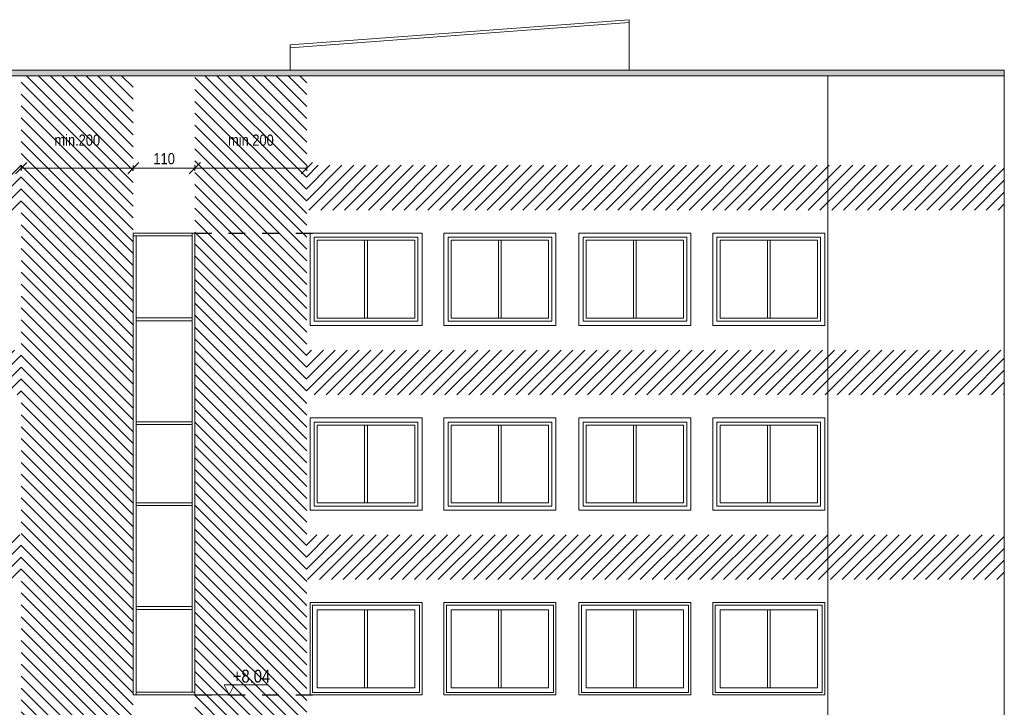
# Model space of a CAD drawing. Header units: centimetres. Extents: x -2992 to 20738, y -8842 to 3590.
# Tile 4 of 6: x -1866 to -108, y 782 to 2010. Entities that reach past the tile are written whole.
import ezdxf

# ---------------------------------------------------------------- set-up
doc = ezdxf.new("R2010")
doc.units = ezdxf.units.CM
doc.linetypes.add('Dash', pattern=[60, 30, -30])
for name, color, linetype, lineweight in [('A-ANNO-DIMS', 211, 'Continuous', 13), ('A-ANNO-DIMS-100', 211, 'Continuous', 13), ('A-DETL', 90, 'Continuous', 9), ('A-DETL-GENF', 92, 'Continuous', 9), ('A-DETL-THIN', 151, 'Continuous', 9), ('A-FLOR', 192, 'Continuous', 13), ('A-GLAZ', 151, 'Continuous', 13), ('A-GLAZ-CWMG', 51, 'Continuous', 9), ('A-WALL', 113, 'Continuous', 13), ('G-ANNO-DIMS', 111, 'Continuous', 13)]:
    doc.layers.add(name, color=color, linetype=linetype, lineweight=lineweight)
doc.styles.add('Arial Narrow', font='ARIALN.TTF', dxfattribs={"height": 20})
doc.styles.add('Arial Narrow_1', font='ARIALN.TTF', dxfattribs={"height": 23})
doc.dimstyles.new('Diagonal_1_100__0__wewnętrzne', dxfattribs={"dimscale": 30.48, "dimtxt": 20.468619, "dimasz": 0.656168, "dimexe": 0.164042, "dimexo": 0.0625, "dimgap": 0.032808, "dimtad": 1, "dimdec": 0, "dimdsep": 46, "dimtxsty": 'Arial Narrow', "dimblk1": 'OBLIQUE', "dimblk2": 'OBLIQUE', "dimsah": 1, "dimcen": 0.09, "dimazin": 0, "dimtfac": 1, "dimtdec": 4, "dimtix": 1, "dimtmove": 0, "dimatfit": 3, "dimfxl": 0.164042, "dimfxlon": 1, "dimtvp": 1, "dimtolj": 1, "dimtzin": 0, "dimarcsym": 2})
pattern_1 = [(315, (-3740.95, 0), (10.6066, 10.6066), [])]
pattern_2 = [(45, (-3740.95, 0), (-10.6066, 10.6066), [])]

# ---------------------------------------------------------------- blocks, each defined once
blk = doc.blocks.new('Rectangular Mullion - Schueco_FWS-50-SI_Tran_CovCap-20mm_Tran-55mm-2449399-Elewacja zachodnia - stan projektowany')
at = {"layer": 'A-GLAZ-CWMG'}
for p in [(-1663.3, 1624), (-1558.3, 1629)]:
    blk.add_line(p, (-1558.3, 1624), dxfattribs=at)
blk = doc.blocks.new('Rectangular Mullion - Schueco_FWS-50-SI_Tran_CovCap-20mm_Tran-55mm-2449400-Elewacja zachodnia - stan projektowany')
at = {"layer": 'A-GLAZ-CWMG'}
for p in [(-1658.3, 804), (-1553.3, 809)]:
    blk.add_line(p, (-1658.3, 809), dxfattribs=at)
blk = doc.blocks.new('Rectangular Mullion - Schueco_FWS-50-SI_Tran_CovCap-20mm_Tran-55mm-2641925-Elewacja zachodnia - stan projektowany')
at = {"layer": 'A-GLAZ-CWMG'}
for p in [(-1663.3, 1624), (-1658.3, 1474.7)]:
    blk.add_line(p, (-1658.3, 1624), dxfattribs=at)
blk = doc.blocks.new('Rectangular Mullion - Schueco_FWS-50-SI_Tran_CovCap-20mm_Tran-55mm-2641780-Elewacja zachodnia - stan projektowany')
at = {"layer": 'A-GLAZ-CWMG'}
for p in [(-1558.3, 959.3), (-1553.3, 809)]:
    blk.add_line(p, (-1558.3, 809), dxfattribs=at)
blk = doc.blocks.new('Rectangular Mullion - Schueco_FWS-50-SI_Tran_CovCap-20mm_Tran-55mm-2449392-Elewacja zachodnia - stan projektowany')
at = {"layer": 'A-GLAZ-CWMG'}
for p, q in [((-1658.3, 956.8), (-1658.3, 961.8)), ((-1658.3, 961.8), (-1558.3, 961.8)), ((-1658.3, 956.8), (-1558.3, 956.8)), ((-1558.3, 961.8), (-1558.3, 956.8))]:
    blk.add_line(p, q, dxfattribs=at)
blk = doc.blocks.new('Rectangular Mullion - Schueco_FWS-50-SI_Tran_CovCap-20mm_Tran-55mm-2641781-Elewacja zachodnia - stan projektowany')
at = {"layer": 'A-GLAZ-CWMG'}
blk.add_line((-1658.3, 804), (-1658.3, 959.3), dxfattribs=at)
blk = doc.blocks.new('Rectangular Mullion - Schueco_FWS-50-SI_Tran_CovCap-20mm_Tran-55mm-2641927-Elewacja zachodnia - stan projektowany')
at = {"layer": 'A-GLAZ-CWMG'}
blk.add_line((-1558.3, 1144.7), (-1558.3, 959.3), dxfattribs=at)
blk = doc.blocks.new('Rectangular Mullion - Schueco_FWS-50-SI_Tran_CovCap-20mm_Tran-55mm-2641929-Elewacja zachodnia - stan projektowany')
at = {"layer": 'A-GLAZ-CWMG'}
blk.add_line((-1658.3, 959.3), (-1658.3, 1144.7), dxfattribs=at)
blk = doc.blocks.new('Rectangular Mullion - Schueco_FWS-50-SI_Tran_CovCap-20mm_Tran-55mm-2641934-Elewacja zachodnia - stan projektowany')
at = {"layer": 'A-GLAZ-CWMG'}
blk.add_line((-1558.3, 1289.3), (-1558.3, 1144.7), dxfattribs=at)
blk = doc.blocks.new('Rectangular Mullion - Schueco_FWS-50-SI_Tran_CovCap-20mm_Tran-55mm-2641935-Elewacja zachodnia - stan projektowany')
at = {"layer": 'A-GLAZ-CWMG'}
blk.add_line((-1658.3, 1144.7), (-1658.3, 1289.3), dxfattribs=at)
blk = doc.blocks.new('Rectangular Mullion - Schueco_FWS-50-SI_Tran_CovCap-20mm_Tran-55mm-2641930-Elewacja zachodnia - stan projektowany')
at = {"layer": 'A-GLAZ-CWMG'}
blk.add_line((-1558.3, 1629), (-1558.3, 1474.7), dxfattribs=at)
blk = doc.blocks.new('Okno - automatyczna etykieta - 200x165 _projektowane_-2617392-Elewacja zachodnia - stan projektowany')
at = {"layer": 'A-GLAZ'}
for p, q in [((-2780.3, 1291.5), (-2595.3, 1291.5)), ((-2780.3, 1291.5), (-2780.3, 1141.5)), ((-2774.8, 1286), (-2600.8, 1286)), ((-2774.8, 1286), (-2774.8, 1147)), ((-2690.3, 1147), (-2690.3, 1286)), ((-2685.3, 1286), (-2685.3, 1147)), ((-2600.8, 1286), (-2600.8, 1147)), ((-2595.3, 1291.5), (-2595.3, 1141.5)), ((-2774.8, 1147), (-2600.8, 1147)), ((-2780.3, 1141.5), (-2595.3, 1141.5))]:
    blk.add_line(p, q, dxfattribs=at)
blk = doc.blocks.new('Okno - automatyczna etykieta - 200x165 _projektowane_-2642389-Elewacja zachodnia - stan projektowany')
at = {"layer": 'A-GLAZ'}
for p, q in [((-2592.3, 964.5), (-2783.3, 964.5)), ((-2783.3, 964.5), (-2783.3, 808.5)), ((-2774.8, 817), (-2774.8, 956)), ((-2774.8, 956), (-2600.8, 956)), ((-2690.3, 956), (-2690.3, 817)), ((-2685.3, 817), (-2685.3, 956)), ((-2600.8, 817), (-2600.8, 956)), ((-2592.3, 808.5), (-2592.3, 964.5)), ((-2774.8, 817), (-2600.8, 817)), ((-2783.3, 808.5), (-2592.3, 808.5))]:
    blk.add_line(p, q, dxfattribs=at)
blk = doc.blocks.new('DIMBLOCK1-Elewacja zachodnia - stan projektowany')
at = {"layer": 'A-ANNO-DIMS-100'}
for p, q in [((-1553.3, 1744.9), (-1563.3, 1734.9)), ((-1553.3, 1744.9), (-1543.3, 1754.9)), ((-1553.3, 1739.9), (-1553.3, 1749.9)), ((-1353.3, 1744.9), (-1553.3, 1744.9)), ((-1553.3, 1744.9), (-1553.3, 1739.9)), ((-1353.3, 1744.9), (-1363.3, 1734.9)), ((-1353.3, 1744.9), (-1343.3, 1754.9)), ((-1353.3, 1739.9), (-1353.3, 1749.9)), ((-1353.3, 1744.9), (-1353.3, 1739.9))]:
    blk.add_line(p, q, dxfattribs=at)
at = {"layer": 'A-ANNO-DIMS-100', "color": 0, "insert": (-1453.3, 1804.9), "char_height": 20, "width": 52.069, "attachment_point": 2, "line_spacing_factor": 0.974696, "style": 'Arial Narrow'}
blk.add_mtext('min.200', dxfattribs=at)
blk = doc.blocks.new('_Oblique')
at = {"color": 0, "linetype": 'ByBlock', "lineweight": -2}
blk.add_line((-0.5, -0.5), (0.5, 0.5), dxfattribs=at)
blk = doc.blocks.new('DIMBLOCK2-Elewacja zachodnia - stan projektowany')
at = {"layer": 'A-ANNO-DIMS-100'}
for p, q in [((-1663.3, 1744.9), (-1673.3, 1734.9)), ((-1663.3, 1744.9), (-1653.3, 1754.9)), ((-1663.3, 1739.9), (-1663.3, 1749.9)), ((-1553.3, 1744.9), (-1663.3, 1744.9)), ((-1663.3, 1744.9), (-1663.3, 1739.9)), ((-1553.3, 1744.9), (-1563.3, 1734.9)), ((-1553.3, 1744.9), (-1543.3, 1754.9)), ((-1553.3, 1739.9), (-1553.3, 1749.9)), ((-1553.3, 1744.9), (-1553.3, 1739.9))]:
    blk.add_line(p, q, dxfattribs=at)
at = {"layer": 'A-ANNO-DIMS-100', "color": 0, "insert": (-1627.3, 1771.8), "char_height": 20, "width": 45.616, "attachment_point": 1, "line_spacing_factor": 0.974696, "style": 'Arial Narrow'}
blk.add_mtext('110', dxfattribs=at)
blk = doc.blocks.new('DIMBLOCK3-Elewacja zachodnia - stan projektowany')
at = {"layer": 'A-ANNO-DIMS-100'}
for p, q in [((-1863.3, 1744.9), (-1873.3, 1734.9)), ((-1863.3, 1744.9), (-1853.3, 1754.9)), ((-1863.3, 1739.9), (-1863.3, 1749.9)), ((-1663.3, 1744.9), (-1863.3, 1744.9)), ((-1863.3, 1744.9), (-1863.3, 1739.9)), ((-1663.3, 1744.9), (-1673.3, 1734.9)), ((-1663.3, 1744.9), (-1653.3, 1754.9)), ((-1663.3, 1739.9), (-1663.3, 1749.9)), ((-1663.3, 1744.9), (-1663.3, 1739.9))]:
    blk.add_line(p, q, dxfattribs=at)
at = {"layer": 'A-ANNO-DIMS-100', "color": 0, "insert": (-1763.3, 1804.9), "char_height": 20, "width": 52.069, "attachment_point": 2, "line_spacing_factor": 0.974696, "style": 'Arial Narrow'}
blk.add_mtext('min.200', dxfattribs=at)
blk = doc.blocks.new('Spot Elevations - Kota wyk 2-385235-Elewacja zachodnia - stan projektowany')
at = {"layer": 'G-ANNO-DIMS'}
for p, q in [((-1492.3, 804), (-1501.3, 822)), ((-1501.3, 822), (-1422.4, 822)), ((-1492.3, 804), (-1483.3, 822))]:
    blk.add_line(p, q, dxfattribs=at)

msp = doc.modelspace()

# ---------------------------------------------------------------- hatches: boundary and pattern name
at = {"layer": 'A-DETL-GENF'}
msp.add_hatch(color=7, dxfattribs=at).paths.add_polyline_path([(-2848.3, 1910), (-108.3, 1910), (-108.3, 1920), (-2848.3, 1920)], flags=0)
h = msp.add_hatch(dxfattribs=at)
h.set_pattern_fill('FP_2', color=8, style=0, pattern_type=2)
h.set_pattern_definition(pattern_1)
h.paths.add_polyline_path([(-1863.3, -180), (-1838.3, -180), (-1838.3, -135), (-1663.3, -135), (-1663.3, 1910), (-1863.3, 1910), (-1863.3, -155)], flags=0)
h = msp.add_hatch(dxfattribs=at)
h.set_pattern_fill('FP_2', color=8, style=0, pattern_type=2)
h.set_pattern_definition(pattern_1)
h.paths.add_polyline_path([(-1412.9, -180), (-1353.3, -180), (-1353.3, 20), (-1354.3, 20), (-1354.3, 100), (-1353.3, 100), (-1353.3, 350), (-1354.3, 350), (-1354.3, 430), (-1353.3, 430), (-1353.3, 680), (-1354.3, 680), (-1354.3, 760), (-1353.3, 760), (-1353.3, 1010), (-1354.3, 1010), (-1354.3, 1090), (-1353.3, 1090), (-1353.3, 1340), (-1354.3, 1340), (-1354.3, 1420), (-1353.3, 1420), (-1353.3, 1670), (-1354.3, 1670), (-1354.3, 1750), (-1353.3, 1750), (-1353.3, 1910), (-1553.3, 1910), (-1553.3, -180), (-1459.3, -180)], flags=0)
h = msp.add_hatch(dxfattribs=at)
h.set_pattern_fill('FP_3', color=8, style=0, pattern_type=2)
h.set_pattern_definition(pattern_2)
h.paths.add_polyline_path([(-132.3, 1670), (-108.3, 1670), (-108.3, 1750), (-1354.3, 1750), (-1354.3, 1670), (-147.8, 1670)], flags=0)
h.paths.add_polyline_path([(-2835.1, 1670), (-1863.3, 1670), (-1863.3, 1750), (-2848.3, 1750), (-2848.3, 1670), (-2845.1, 1670)], flags=0)
h = msp.add_hatch(dxfattribs=at)
h.set_pattern_fill('FP_3', color=8, style=0, pattern_type=2)
h.set_pattern_definition(pattern_2)
h.paths.add_polyline_path([(-174.8, 1340), (-108.3, 1340), (-108.3, 1420), (-1354.3, 1420), (-1354.3, 1340), (-309.6, 1340)], flags=0)
h.paths.add_polyline_path([(-2802.5, 1340), (-1863.3, 1340), (-1863.3, 1420), (-2848.3, 1420), (-2848.3, 1340), (-2821.2, 1340)], flags=0)
h = msp.add_hatch(dxfattribs=at)
h.set_pattern_fill('FP_3', color=8, style=0, pattern_type=2)
h.set_pattern_definition(pattern_2)
h.paths.add_polyline_path([(-2802.5, 1010), (-1863.3, 1010), (-1863.3, 1090), (-2848.3, 1090), (-2848.3, 1010), (-2821.2, 1010)], flags=0)
h.paths.add_polyline_path([(-132.3, 1010), (-108.3, 1010), (-108.3, 1090), (-1354.3, 1090), (-1354.3, 1010), (-174.8, 1010)], flags=0)

# ---------------------------------------------------------------- linework, layer by layer
at = {"layer": 'A-DETL', "linetype": 'Dash', "lineweight": 25}
for p, q in [((-1553.3, 1629), (-1317.3, 1629)), ((-1553.3, 804), (-1343.3, 804))]:
    msp.add_line(p, q, dxfattribs=at)
at = {"layer": 'A-DETL-THIN'}
for p, q in [((-108.3, 1920), (-2848.3, 1920)), ((-108.3, 1910), (-108.3, 1920)), ((-2848.3, 1910), (-108.3, 1910)), ((-423.3, 650), (-423.3, 1910))]:
    msp.add_line(p, q, dxfattribs=at)
at = {"layer": 'A-FLOR'}
for p, q in [((-778.3, 2010), (-1383.3, 1965)), ((-778.3, 2010), (-778.3, 2005)), ((-1383.3, 1965), (-1383.3, 1960)), ((-108.3, 1710), (-108.3, 1683))]:
    msp.add_line(p, q, dxfattribs=at)
at = {"layer": 'A-WALL'}
for p, q in [((-778.3, 2005), (-1383.3, 1960)), ((-778.3, 1920), (-778.3, 2005)), ((-1383.3, 1960), (-1383.3, 1920)), ((-108.3, 1910), (-108.3, 1710)), ((-108.3, 1683), (-108.3, 720)), ((-1663.3, 1629), (-1553.3, 1629)), ((-1663.3, 804), (-1663.3, 1629)), ((-1553.3, 1629), (-1553.3, 804)), ((-1347.8, 1629), (-1147.8, 1629)), ((-1347.8, 1464), (-1347.8, 1629)), ((-1147.8, 1629), (-1147.8, 1464)), ((-1108.8, 1629), (-908.8, 1629)), ((-1108.8, 1464), (-1108.8, 1629)), ((-908.8, 1629), (-908.8, 1464)), ((-867.8, 1629), (-667.8, 1629)), ((-867.8, 1464), (-867.8, 1629)), ((-667.8, 1629), (-667.8, 1464)), ((-628.8, 1629), (-428.8, 1629)), ((-628.8, 1464), (-628.8, 1629)), ((-428.8, 1629), (-428.8, 1464)), ((-1147.8, 1464), (-1347.8, 1464)), ((-908.8, 1464), (-1108.8, 1464)), ((-667.8, 1464), (-867.8, 1464)), ((-428.8, 1464), (-628.8, 1464)), ((-1347.8, 1299), (-1147.8, 1299)), ((-1347.8, 1134), (-1347.8, 1299)), ((-1147.8, 1299), (-1147.8, 1134)), ((-1108.8, 1299), (-908.8, 1299)), ((-1108.8, 1134), (-1108.8, 1299)), ((-908.8, 1299), (-908.8, 1134)), ((-867.8, 1299), (-667.8, 1299)), ((-867.8, 1134), (-867.8, 1299)), ((-667.8, 1299), (-667.8, 1134)), ((-628.8, 1299), (-428.8, 1299)), ((-628.8, 1134), (-628.8, 1299)), ((-428.8, 1299), (-428.8, 1134)), ((-1147.8, 1134), (-1347.8, 1134)), ((-908.8, 1134), (-1108.8, 1134)), ((-667.8, 1134), (-867.8, 1134)), ((-428.8, 1134), (-628.8, 1134)), ((-1347.8, 969), (-1147.8, 969)), ((-1347.8, 804), (-1347.8, 969)), ((-1147.8, 969), (-1147.8, 804)), ((-1108.8, 969), (-908.8, 969)), ((-1108.8, 804), (-1108.8, 969)), ((-908.8, 969), (-908.8, 804)), ((-867.8, 969), (-667.8, 969)), ((-867.8, 804), (-867.8, 969)), ((-667.8, 969), (-667.8, 804)), ((-628.8, 969), (-428.8, 969)), ((-628.8, 804), (-628.8, 969)), ((-428.8, 969), (-428.8, 804)), ((-1553.3, 804), (-1663.3, 804)), ((-1147.8, 804), (-1347.8, 804)), ((-908.8, 804), (-1108.8, 804)), ((-667.8, 804), (-867.8, 804)), ((-428.8, 804), (-628.8, 804))]:
    msp.add_line(p, q, dxfattribs=at)
at = {"layer": 'G-ANNO-DIMS'}
for p, q in [((-1640, 804), (-1478.4, 804)), ((-1478.4, 804), (-1492.3, 804))]:
    msp.add_line(p, q, dxfattribs=at)

# ---------------------------------------------------------------- block references
at = {"layer": 'A-GLAZ'}
for name, p in [('Okno - automatyczna etykieta - 200x165 _projektowane_-2617392-Elewacja zachodnia - stan projektowany', (1440, 330)), ('Okno - automatyczna etykieta - 200x165 _projektowane_-2617392-Elewacja zachodnia - stan projektowany', (1679, 330)), ('Okno - automatyczna etykieta - 200x165 _projektowane_-2617392-Elewacja zachodnia - stan projektowany', (1920, 330)), ('Okno - automatyczna etykieta - 200x165 _projektowane_-2617392-Elewacja zachodnia - stan projektowany', (2159, 330)), ('Okno - automatyczna etykieta - 200x165 _projektowane_-2617392-Elewacja zachodnia - stan projektowany', (1440, 0)), ('Okno - automatyczna etykieta - 200x165 _projektowane_-2617392-Elewacja zachodnia - stan projektowany', (1679, 0)), ('Okno - automatyczna etykieta - 200x165 _projektowane_-2617392-Elewacja zachodnia - stan projektowany', (1920, 0)), ('Okno - automatyczna etykieta - 200x165 _projektowane_-2617392-Elewacja zachodnia - stan projektowany', (2159, 0)), ('Okno - automatyczna etykieta - 200x165 _projektowane_-2642389-Elewacja zachodnia - stan projektowany', (1440, 0)), ('Okno - automatyczna etykieta - 200x165 _projektowane_-2642389-Elewacja zachodnia - stan projektowany', (1679, 0)), ('Okno - automatyczna etykieta - 200x165 _projektowane_-2642389-Elewacja zachodnia - stan projektowany', (1920, 0)), ('Okno - automatyczna etykieta - 200x165 _projektowane_-2642389-Elewacja zachodnia - stan projektowany', (2159, 0))]:
    msp.add_blockref(name, p, dxfattribs=at)
at = {"layer": 'A-GLAZ-CWMG'}
for name, p in [('Rectangular Mullion - Schueco_FWS-50-SI_Tran_CovCap-20mm_Tran-55mm-2449399-Elewacja zachodnia - stan projektowany', (0, 0)), ('Rectangular Mullion - Schueco_FWS-50-SI_Tran_CovCap-20mm_Tran-55mm-2641925-Elewacja zachodnia - stan projektowany', (0, 0)), ('Rectangular Mullion - Schueco_FWS-50-SI_Tran_CovCap-20mm_Tran-55mm-2641930-Elewacja zachodnia - stan projektowany', (0, 0)), ('Rectangular Mullion - Schueco_FWS-50-SI_Tran_CovCap-20mm_Tran-55mm-2449392-Elewacja zachodnia - stan projektowany', (0, 515.5)), ('Rectangular Mullion - Schueco_FWS-50-SI_Tran_CovCap-20mm_Tran-55mm-2641929-Elewacja zachodnia - stan projektowany', (0, 330)), ('Rectangular Mullion - Schueco_FWS-50-SI_Tran_CovCap-20mm_Tran-55mm-2641927-Elewacja zachodnia - stan projektowany', (0, 330)), ('Rectangular Mullion - Schueco_FWS-50-SI_Tran_CovCap-20mm_Tran-55mm-2449392-Elewacja zachodnia - stan projektowany', (0, 330)), ('Rectangular Mullion - Schueco_FWS-50-SI_Tran_CovCap-20mm_Tran-55mm-2641935-Elewacja zachodnia - stan projektowany', (0, 0)), ('Rectangular Mullion - Schueco_FWS-50-SI_Tran_CovCap-20mm_Tran-55mm-2641934-Elewacja zachodnia - stan projektowany', (0, 0)), ('Rectangular Mullion - Schueco_FWS-50-SI_Tran_CovCap-20mm_Tran-55mm-2449392-Elewacja zachodnia - stan projektowany', (0, 185.5)), ('Rectangular Mullion - Schueco_FWS-50-SI_Tran_CovCap-20mm_Tran-55mm-2641929-Elewacja zachodnia - stan projektowany', (0, 0)), ('Rectangular Mullion - Schueco_FWS-50-SI_Tran_CovCap-20mm_Tran-55mm-2641927-Elewacja zachodnia - stan projektowany', (0, 0)), ('Rectangular Mullion - Schueco_FWS-50-SI_Tran_CovCap-20mm_Tran-55mm-2449392-Elewacja zachodnia - stan projektowany', (0, 0)), ('Rectangular Mullion - Schueco_FWS-50-SI_Tran_CovCap-20mm_Tran-55mm-2641781-Elewacja zachodnia - stan projektowany', (0, 0)), ('Rectangular Mullion - Schueco_FWS-50-SI_Tran_CovCap-20mm_Tran-55mm-2641780-Elewacja zachodnia - stan projektowany', (0, 0)), ('Rectangular Mullion - Schueco_FWS-50-SI_Tran_CovCap-20mm_Tran-55mm-2449400-Elewacja zachodnia - stan projektowany', (0, 0))]:
    msp.add_blockref(name, p, dxfattribs=at)
at = {"layer": 'G-ANNO-DIMS'}
msp.add_blockref('Spot Elevations - Kota wyk 2-385235-Elewacja zachodnia - stan projektowany', (0, 0), dxfattribs=at)

# ---------------------------------------------------------------- texts
at = {"layer": 'G-ANNO-DIMS', "insert": (-1485.6, 849.1), "char_height": 23, "width": 79.937, "attachment_point": 1, "line_spacing_factor": 0.974696, "style": 'Arial Narrow_1'}
msp.add_mtext('+8.04', dxfattribs=at)

# ---------------------------------------------------------------- dimensions: what is measured, and where the dimension line sits
at = {"layer": 'A-ANNO-DIMS'}
for base, p1, p2, picture, middle in [((-1863.3, 1744.9), (-1663.3, 1739.9), (-1863.3, 1739.9), 'DIMBLOCK3-Elewacja zachodnia - stan projektowany', (-1763.3, 1772.8)), ((-1553.3, 1744.9), (-1353.3, 1739.9), (-1553.3, 1739.9), 'DIMBLOCK1-Elewacja zachodnia - stan projektowany', (-1453.3, 1772.8))]:
    dim = msp.add_linear_dim(base=base, p1=p1, p2=p2, text='min.\\P<>', dimstyle='Diagonal_1_100__0__wewnętrzne', override={"dimpost": '<>', "dimfxl": 200}, dxfattribs=at)
    dim.commit()
    dim.dimension.update_dxf_attribs({"geometry": picture, "text_midpoint": middle})
dim = msp.add_linear_dim(base=(-1663.3, 1744.9), p1=(-1553.3, 1739.9), p2=(-1663.3, 1739.9), dimstyle='Diagonal_1_100__0__wewnętrzne', override={"dimpost": '<>', "dimfxl": 110}, dxfattribs=at)
dim.commit()
dim.dimension.update_dxf_attribs({"geometry": 'DIMBLOCK2-Elewacja zachodnia - stan projektowany', "text_midpoint": (-1608.3, 1756.1)})

doc.saveas('drawing.dxf')
